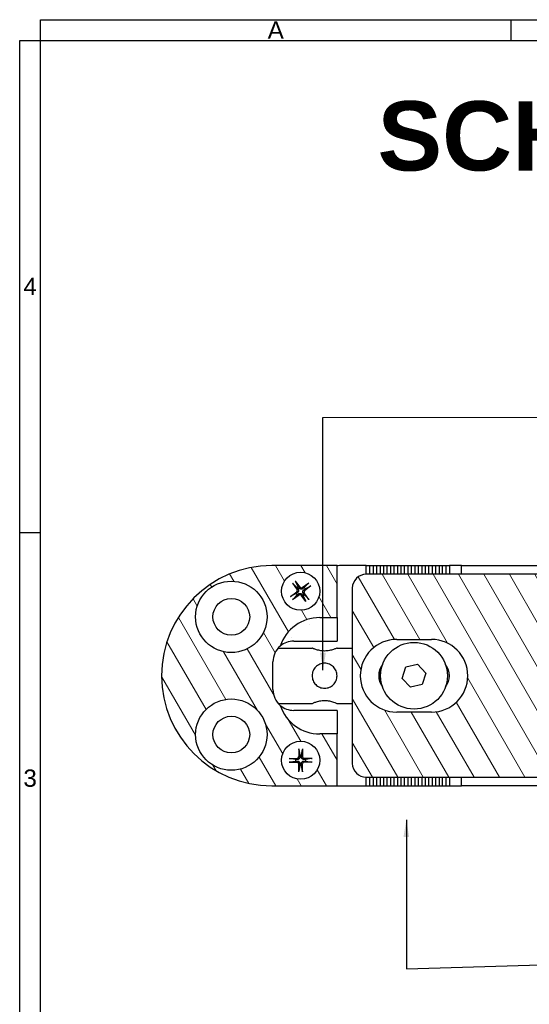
# Model space of a CAD drawing. Header units: millimetres. Extents: x 5 to 415, y 4 to 292.
# Tile 2 of 5: x 5 to 78, y 150 to 292. Entities that reach past the tile are written whole.
import ezdxf

# ---------------------------------------------------------------- set-up
doc = ezdxf.new("R2010")
doc.units = ezdxf.units.MM
for name, color, linetype, lineweight in [('Bordo (ISO)', 7, 'Continuous', 25), ('Simbolo (ISO)', 7, 'Continuous', 25), ('Tratteggio (ISO)', 7, 'Continuous', 15), ('Visibile (ISO)', 7, 'Continuous', 25)]:
    doc.layers.add(name, color=color, linetype=linetype, lineweight=lineweight)
doc.styles.add('Miglioranzo', font='ARIAL.TTF')
doc.dimstyles.new('Default - Metodo 1b (ISO)$7', dxfattribs={"dimtxt": 2.5, "dimasz": 2.5, "dimexe": 3.175, "dimexo": 0, "dimgap": 0.762, "dimtad": 1, "dimtoh": 1, "dimrnd": 1e-08, "dimtxsty": 'Miglioranzo', "dimcen": 0.09, "dimdle": 10, "dimclrd": 256, "dimclre": 256, "dimclrt": 256, "dimazin": 2, "dimtfac": 1.4, "dimtmove": 0, "dimatfit": 3, "dimfxl": 1, "dimtolj": 1, "dimlwd": -1, "dimlwe": -1, "dimarcsym": 0})

# ---------------------------------------------------------------- blocks, each defined once
blk = doc.blocks.new('Bordi Bordo A3')
at = {"layer": 'Bordo (ISO)'}
for p, q in [((8, 292), (415, 292)), ((8, 5), (8, 292)), ((75.83, 292), (75.83, 289)), ((5, 5), (5, 289)), ((5, 289), (415, 289)), ((5, 289), (8, 289)), ((5, 218), (8, 218))]:
    blk.add_line(p, q, dxfattribs=at)
at = {"layer": 'Bordo (ISO)', "insert": (41.92, 290.5), "char_height": 2.5, "width": 7.2816, "attachment_point": 5, "style": 'Miglioranzo'}
blk.add_mtext('\\fArial|b0|i0;A', dxfattribs=at)
at = {"layer": 'Bordo (ISO)', "char_height": 2.5, "attachment_point": 5, "style": 'Miglioranzo'}
for s, insert in [('4', (6.5, 253.5)), ('3', (6.5, 182.5))]:
    blk.add_mtext(s, dxfattribs=dict(at, insert=insert))

msp = doc.modelspace()

# ---------------------------------------------------------------- hatches: boundary and pattern name
at = {"layer": 'Tratteggio (ISO)'}
h = msp.add_hatch(dxfattribs=at)
h.set_pattern_fill('ANSI31', color=256, scale=25.4, angle=75.0002, style=0)
h.set_pattern_definition([(120.0002, (0, 0), (-2.749626, -1.58751), [])])
edge = h.paths.add_edge_path()
edge.add_line((48.26, 205.7), (50.76, 205.7))
edge.add_line((50.76, 205.7), (50.76, 213.2))
edge.add_line((50.76, 213.2), (41.36, 213.2))
edge.add_ellipse((41.36, 197.3), major_axis=(0, 15.9), ratio=1, start_angle=0, end_angle=180)
edge.add_line((41.36, 181.4), (50.76, 181.4))
edge.add_line((50.76, 181.4), (50.76, 188.9))
edge.add_line((50.76, 188.9), (48.26, 188.9))
edge.add_ellipse((48.26, 194.9), major_axis=(0, -6), ratio=1, start_angle=288.2831, end_angle=360, ccw=False)
edge.add_ellipse((44.51, 195.3), major_axis=(-1.95, -2.28), ratio=1, start_angle=310.469, end_angle=360, ccw=False)
edge.add_line((41.51, 195.3), (41.51, 199.3))
edge.add_ellipse((44.51, 199.3), major_axis=(-3, 0), ratio=1, start_angle=310.469, end_angle=360, ccw=False)
edge.add_ellipse((48.26, 199.7), major_axis=(-5.7, 1.88), ratio=1, start_angle=288.2831, end_angle=360, ccw=False)
edge = h.paths.add_edge_path(flags=0)
edge.add_ellipse((35.51, 188.8), major_axis=(5.15, 0), ratio=1, start_angle=0, end_angle=360)
edge = h.paths.add_edge_path(flags=0)
edge.add_ellipse((35.51, 205.8), major_axis=(5.15, 0), ratio=1, start_angle=0, end_angle=360)
edge = h.paths.add_edge_path(flags=0)
edge.add_ellipse((45.51, 209.5), major_axis=(1.63, -2.21), ratio=1, start_angle=0, end_angle=360)
edge = h.paths.add_edge_path(flags=0)
edge.add_ellipse((45.51, 185.1), major_axis=(0, -2.75), ratio=1, start_angle=0, end_angle=360)
edge = h.paths.add_edge_path()
edge.add_line((152.71, 188.9), (150.21, 188.9))
edge.add_line((150.21, 188.9), (150.21, 181.4))
edge.add_line((150.21, 181.4), (159.56, 181.4))
edge.add_ellipse((159.56, 197.3), major_axis=(0, -15.9), ratio=1, start_angle=0, end_angle=180)
edge.add_line((159.56, 213.2), (150.21, 213.2))
edge.add_line((150.21, 213.2), (150.21, 205.7))
edge.add_line((150.21, 205.7), (152.71, 205.7))
edge.add_ellipse((152.71, 199.7), major_axis=(0, 6), ratio=1, start_angle=288.2831, end_angle=360, ccw=False)
edge.add_ellipse((156.46, 199.3), major_axis=(1.95, 2.28), ratio=1, start_angle=310.469, end_angle=360, ccw=False)
edge.add_line((159.46, 199.3), (159.46, 195.3))
edge.add_ellipse((156.46, 195.3), major_axis=(3, 0), ratio=1, start_angle=310.469, end_angle=360, ccw=False)
edge.add_ellipse((152.71, 194.9), major_axis=(5.7, -1.88), ratio=1, start_angle=288.2831, end_angle=360, ccw=False)
edge = h.paths.add_edge_path(flags=0)
edge.add_ellipse((165.46, 205.8), major_axis=(5.15, 0), ratio=1, start_angle=0, end_angle=360)
edge = h.paths.add_edge_path(flags=0)
edge.add_ellipse((165.46, 188.8), major_axis=(5.15, 0), ratio=1, start_angle=0, end_angle=360)
edge = h.paths.add_edge_path(flags=0)
edge.add_ellipse((155.46, 185.1), major_axis=(1.49, -2.31), ratio=1, start_angle=0, end_angle=360)
edge = h.paths.add_edge_path(flags=0)
edge.add_ellipse((155.46, 209.5), major_axis=(1.32, -2.41), ratio=1, start_angle=0, end_angle=360)
edge = h.paths.add_edge_path()
edge.add_line((120.71, 211.95), (120.71, 182.65))
edge.add_line((120.71, 182.65), (145.96, 182.65))
edge.add_ellipse((145.96, 184.65), major_axis=(0, -2), ratio=1, start_angle=0, end_angle=90)
edge.add_line((147.96, 184.65), (147.96, 209.95))
edge.add_ellipse((145.96, 209.95), major_axis=(2, 0), ratio=1, start_angle=0, end_angle=90)
edge.add_line((145.96, 211.95), (120.71, 211.95))
edge = h.paths.add_edge_path(flags=0)
edge.add_ellipse((141.56, 197.3), major_axis=(0, 5.25), ratio=1, start_angle=180, end_angle=360)
edge.add_line((141.56, 202.55), (136.56, 202.55))
edge.add_ellipse((136.56, 197.3), major_axis=(0, -5.25), ratio=1, start_angle=180, end_angle=360)
edge.add_line((136.56, 192.05), (141.56, 192.05))
edge = h.paths.add_edge_path()
edge.add_line((54.96, 182.65), (80.21, 182.65))
edge.add_line((80.21, 182.65), (80.21, 211.95))
edge.add_line((80.21, 211.95), (54.96, 211.95))
edge.add_ellipse((54.96, 209.95), major_axis=(0, 2), ratio=1, start_angle=0, end_angle=90)
edge.add_line((52.96, 209.95), (52.96, 184.65))
edge.add_ellipse((54.96, 184.65), major_axis=(-2, 0), ratio=1, start_angle=0, end_angle=90)
edge = h.paths.add_edge_path(flags=0)
edge.add_ellipse((64.36, 197.3), major_axis=(0, 5.25), ratio=1, start_angle=180, end_angle=360)
edge.add_line((64.36, 202.55), (59.36, 202.55))
edge.add_ellipse((59.36, 197.3), major_axis=(0, -5.25), ratio=1, start_angle=180, end_angle=360)
edge.add_line((59.36, 192.05), (64.36, 192.05))

# ---------------------------------------------------------------- linework, layer by layer
at = {"layer": 'Visibile (ISO)'}
for p, q in [((50.76, 213.2), (41.36, 213.2)), ((50.76, 205.7), (50.76, 213.2)), ((54.96, 213.2), (51.46, 213.2)), ((54.96, 213.2), (55.46, 213.2)), ((54.96, 211.95), (54.96, 213.2)), ((55.46, 213.2), (55.46, 211.95)), ((55.46, 213.2), (55.96, 213.2)), ((55.96, 213.2), (55.96, 211.95)), ((55.96, 213.2), (56.46, 213.2)), ((56.46, 213.2), (56.46, 211.95)), ((56.46, 213.2), (56.96, 213.2)), ((56.96, 213.2), (56.96, 211.95)), ((56.96, 213.2), (57.46, 213.2)), ((57.46, 213.2), (57.46, 211.95)), ((57.46, 213.2), (57.96, 213.2)), ((57.96, 213.2), (57.96, 211.95)), ((57.96, 213.2), (58.46, 213.2)), ((58.46, 213.2), (58.46, 211.95)), ((58.46, 213.2), (58.96, 213.2)), ((58.96, 213.2), (58.96, 211.95)), ((58.96, 213.2), (59.46, 213.2)), ((59.46, 213.2), (59.46, 211.95)), ((59.46, 213.2), (59.96, 213.2)), ((59.96, 213.2), (59.96, 211.95)), ((59.96, 213.2), (60.46, 213.2)), ((60.46, 213.2), (60.46, 211.95)), ((60.46, 213.2), (60.96, 213.2)), ((60.96, 213.2), (60.96, 211.95)), ((60.96, 213.2), (61.46, 213.2)), ((61.46, 213.2), (61.46, 211.95)), ((61.46, 213.2), (61.96, 213.2)), ((61.96, 213.2), (61.96, 211.95)), ((61.96, 213.2), (62.46, 213.2)), ((62.46, 213.2), (62.46, 211.95)), ((62.46, 213.2), (62.96, 213.2)), ((62.96, 213.2), (62.96, 211.95)), ((62.96, 213.2), (63.46, 213.2)), ((63.46, 213.2), (63.46, 211.95)), ((63.46, 213.2), (63.96, 213.2)), ((63.96, 213.2), (63.96, 211.95)), ((63.96, 213.2), (64.46, 213.2)), ((64.46, 213.2), (64.46, 211.95)), ((64.46, 213.2), (64.96, 213.2)), ((64.96, 213.2), (64.96, 211.95)), ((64.96, 213.2), (65.46, 213.2)), ((65.46, 213.2), (65.46, 211.95)), ((65.46, 213.2), (65.96, 213.2)), ((65.96, 211.95), (65.96, 213.2)), ((65.96, 213.2), (66.46, 213.2)), ((66.46, 213.2), (66.46, 211.95)), ((66.46, 213.2), (66.96, 213.2)), ((68.71, 213.2), (66.96, 213.2)), ((66.96, 213.2), (66.96, 211.95)), ((68.71, 211.95), (68.71, 213.2)), ((68.71, 213.2), (132.21, 213.2)), ((80.21, 211.95), (54.96, 211.95)), ((44.33, 210.67), (45, 209.72)), ((44.39, 210.6), (44.97, 210.02)), ((44.74, 210.97), (45.44, 210.05)), ((45.17, 210.17), (44.79, 210.89)), ((46.68, 210.68), (45.74, 210.01)), ((46.61, 210.62), (46.04, 210.04)), ((44.04, 208.72), (44.96, 209.43)), ((44.84, 209.15), (44.11, 208.78)), ((44.34, 208.32), (45.28, 208.98)), ((44.41, 208.37), (44.99, 208.96)), ((46.28, 208.02), (45.58, 208.94)), ((46.69, 208.32), (46.02, 209.27)), ((46.63, 208.4), (46.05, 208.97)), ((46.98, 210.27), (46.07, 209.56)), ((46.18, 209.84), (46.91, 210.22)), ((52.96, 209.95), (52.96, 184.65)), ((45.85, 208.83), (46.23, 208.1)), ((48.26, 205.7), (50.76, 205.7)), ((50.76, 205.7), (50.76, 202.3)), ((44.51, 202.3), (50.76, 202.3)), ((59.36, 202.55), (64.36, 202.55)), ((42.28, 201.3), (47.16, 201.3)), ((50.76, 201.3), (52.96, 201.3)), ((41.51, 195.3), (41.51, 199.3)), ((56.96, 198.3), (56.96, 196.3)), ((60.17, 196.92), (60.69, 198.57)), ((60.69, 198.57), (62.38, 198.95)), ((62.38, 198.95), (63.55, 197.67)), ((63.55, 197.67), (63.03, 196.02)), ((66.46, 198.83), (66.46, 198.74)), ((61.34, 195.64), (60.17, 196.92)), ((63.03, 196.02), (61.34, 195.64)), ((66.46, 195.86), (66.46, 195.76)), ((42.28, 193.3), (47.16, 193.3)), ((50.76, 193.3), (52.96, 193.3)), ((50.76, 192.3), (44.51, 192.3)), ((50.76, 192.3), (50.76, 188.9)), ((64.36, 192.05), (59.36, 192.05)), ((50.76, 188.9), (48.26, 188.9)), ((50.76, 181.4), (50.76, 188.9)), ((45.26, 186.74), (45.24, 185.58)), ((45.26, 186.65), (45.39, 185.84)), ((45.64, 185.84), (45.76, 186.65)), ((45.77, 186.74), (45.79, 185.58)), ((43.87, 185.35), (45.02, 185.37)), ((43.87, 184.84), (45.02, 184.82)), ((44.77, 185.22), (43.96, 185.35)), ((43.96, 184.85), (44.77, 184.97)), ((47.16, 185.35), (46, 185.37)), ((47.15, 184.84), (46, 184.82)), ((47.06, 185.34), (46.25, 185.22)), ((46.25, 184.97), (47.06, 184.84)), ((45.25, 183.45), (45.23, 184.61)), ((45.39, 184.35), (45.26, 183.54)), ((45.76, 183.54), (45.63, 184.35)), ((45.76, 183.45), (45.79, 184.61)), ((54.96, 182.65), (80.21, 182.65)), ((54.96, 181.4), (54.96, 182.65)), ((55.46, 182.65), (55.46, 181.4)), ((55.96, 182.65), (55.96, 181.4)), ((56.46, 182.65), (56.46, 181.4)), ((56.96, 182.65), (56.96, 181.4)), ((57.46, 182.65), (57.46, 181.4)), ((57.96, 182.65), (57.96, 181.4)), ((58.46, 182.65), (58.46, 181.4)), ((58.96, 182.65), (58.96, 181.4)), ((59.46, 182.65), (59.46, 181.4)), ((59.96, 182.65), (59.96, 181.4)), ((60.46, 182.65), (60.46, 181.4)), ((60.96, 182.65), (60.96, 181.4)), ((61.46, 182.65), (61.46, 181.4)), ((61.96, 182.65), (61.96, 181.4)), ((62.46, 182.65), (62.46, 181.4)), ((62.96, 182.65), (62.96, 181.4)), ((63.46, 182.65), (63.46, 181.4)), ((63.96, 182.65), (63.96, 181.4)), ((64.46, 182.65), (64.46, 181.4)), ((64.96, 182.65), (64.96, 181.4)), ((65.46, 182.65), (65.46, 181.4)), ((65.96, 181.4), (65.96, 182.65)), ((66.46, 182.65), (66.46, 181.4)), ((66.96, 182.65), (66.96, 181.4)), ((68.71, 181.4), (68.71, 182.65)), ((41.36, 181.4), (50.76, 181.4)), ((51.46, 181.4), (54.96, 181.4)), ((54.96, 181.4), (55.46, 181.4)), ((55.46, 181.4), (55.96, 181.4)), ((55.96, 181.4), (56.46, 181.4)), ((56.46, 181.4), (56.96, 181.4)), ((56.96, 181.4), (57.46, 181.4)), ((57.46, 181.4), (57.96, 181.4)), ((57.96, 181.4), (58.46, 181.4)), ((58.46, 181.4), (58.96, 181.4)), ((58.96, 181.4), (59.46, 181.4)), ((59.46, 181.4), (59.96, 181.4)), ((59.96, 181.4), (60.46, 181.4)), ((60.46, 181.4), (60.96, 181.4)), ((60.96, 181.4), (61.46, 181.4)), ((61.46, 181.4), (61.96, 181.4)), ((61.96, 181.4), (62.46, 181.4)), ((62.46, 181.4), (62.96, 181.4)), ((62.96, 181.4), (63.46, 181.4)), ((63.46, 181.4), (63.96, 181.4)), ((63.96, 181.4), (64.46, 181.4)), ((64.46, 181.4), (64.96, 181.4)), ((64.96, 181.4), (65.46, 181.4)), ((65.46, 181.4), (65.96, 181.4)), ((65.96, 181.4), (66.46, 181.4)), ((66.46, 181.4), (66.96, 181.4)), ((66.96, 181.4), (68.71, 181.4)), ((132.21, 181.4), (68.71, 181.4))]:
    msp.add_line(p, q, dxfattribs=at)
for centre, radius in [((45.51, 209.5), 2.75), ((35.51, 205.8), 5.15), ((35.51, 205.8), 2.65), ((61.86, 197.3), 4.82), ((35.51, 188.8), 5.15), ((35.51, 188.8), 2.65), ((45.51, 185.1), 2.75)]:
    msp.add_circle(centre, radius, dxfattribs=at)
for centre, radius, start, end in [((41.36, 197.3), 15.9, 90, 270), ((51.46, 205.2), 8, 90, 95.0198), ((54.96, 209.95), 2, 90, 180), ((45.51, 209.5), 0.752, 207.0175, 225.8018), ((44.82, 209.6), 0.215, 307.5419, 35.2774), ((45.51, 209.5), 0.752, 117.0175, 135.8018), ((45.41, 208.81), 0.215, 37.5419, 125.2774), ((45.62, 210.18), 0.215, 217.5419, 305.2774), ((45.51, 209.5), 0.752, 297.0175, 315.8018), ((46.2, 209.39), 0.215, 127.5419, 215.2774), ((45.51, 209.5), 0.752, 27.0175, 45.8018), ((48.26, 199.7), 6, 90, 161.7169), ((44.51, 199.3), 3, 90, 130.469), ((59.36, 197.3), 5.25, 90, 270), ((64.36, 197.3), 5.25, 270, 90), ((44.51, 199.3), 3, 130.469, 180), ((59.36, 197.3), 2.6, 141.8446, 218.1554), ((64.36, 197.3), 2.6, 321.8446, 38.1554), ((44.51, 195.3), 3, 180, 229.531), ((48.26, 194.9), 6, 198.2831, 270), ((44.51, 195.3), 3, 229.531, 270), ((45.51, 185.1), 0.752, 170.5075, 189.2919), ((45.02, 185.59), 0.215, 271.032, 358.7675), ((45.02, 184.61), 0.215, 1.032, 88.7675), ((45.51, 185.1), 0.752, 80.5075, 99.2919), ((46, 185.59), 0.215, 181.032, 268.7675), ((46, 184.6), 0.215, 91.032, 178.7675), ((45.51, 185.1), 0.752, 350.5075, 9.2919), ((45.51, 185.1), 0.752, 260.5075, 279.2919), ((54.96, 184.65), 2, 180, 270), ((51.46, 189.4), 8, 264.9802, 270)]:
    msp.add_arc(centre, radius, start, end, dxfattribs=at)
for points, knots in [([(44.39, 210.6), (44.39, 210.6), (44.38, 210.6), (44.37, 210.62), (44.36, 210.63), (44.35, 210.65), (44.34, 210.66), (44.33, 210.67)], [0.03495487, 0.03495487, 0.03495487, 0.03495487, 0.03801973, 0.03801973, 0.04181436, 0.04181436, 0.04566018, 0.04566018, 0.04566018, 0.04566018]), ([(44.74, 210.97), (44.75, 210.96), (44.76, 210.95), (44.77, 210.93), (44.78, 210.92), (44.79, 210.9), (44.79, 210.9), (44.79, 210.89)], [0.0153115, 0.0153115, 0.0153115, 0.0153115, 0.01915732, 0.01915732, 0.02295195, 0.02295195, 0.02601681, 0.02601681, 0.02601681, 0.02601681]), ([(46.61, 210.62), (46.61, 210.62), (46.62, 210.63), (46.63, 210.64), (46.64, 210.64), (46.66, 210.66), (46.67, 210.67), (46.68, 210.68)], [0.03495487, 0.03495487, 0.03495487, 0.03495487, 0.03801973, 0.03801973, 0.04181436, 0.04181436, 0.04566018, 0.04566018, 0.04566018, 0.04566018]), ([(45.13, 209.82), (45.16, 209.78), (45.18, 209.75), (45.2, 209.69), (45.2, 209.66), (45.21, 209.6), (45.21, 209.57), (45.2, 209.51), (45.19, 209.49), (45.17, 209.43), (45.15, 209.41), (45.12, 209.35), (45.09, 209.33), (45.05, 209.3)], [0.16722794, 0.16722794, 0.16722794, 0.16722794, 0.17980141, 0.17980141, 0.1882428, 0.1882428, 0.19668418, 0.19668418, 0.20512557, 0.20512557, 0.21356695, 0.21356695, 0.22614043, 0.22614043, 0.22614043, 0.22614043]), ([(45.19, 209.12), (45.22, 209.14), (45.26, 209.16), (45.32, 209.18), (45.35, 209.19), (45.41, 209.19), (45.44, 209.19), (45.49, 209.18), (45.52, 209.18), (45.58, 209.15), (45.6, 209.14), (45.65, 209.1), (45.68, 209.07), (45.71, 209.04)], [0.16722794, 0.16722794, 0.16722794, 0.16722794, 0.17980141, 0.17980141, 0.1882428, 0.1882428, 0.19668418, 0.19668418, 0.20512557, 0.20512557, 0.21356695, 0.21356695, 0.22614043, 0.22614043, 0.22614043, 0.22614043]), ([(45.83, 209.88), (45.8, 209.85), (45.76, 209.83), (45.7, 209.81), (45.67, 209.8), (45.62, 209.8), (45.59, 209.8), (45.53, 209.81), (45.5, 209.82), (45.45, 209.84), (45.42, 209.85), (45.37, 209.89), (45.34, 209.92), (45.32, 209.95)], [0.16722794, 0.16722794, 0.16722794, 0.16722794, 0.17980141, 0.17980141, 0.1882428, 0.1882428, 0.19668418, 0.19668418, 0.20512557, 0.20512557, 0.21356695, 0.21356695, 0.22614043, 0.22614043, 0.22614043, 0.22614043]), ([(45.89, 209.18), (45.87, 209.21), (45.85, 209.24), (45.83, 209.3), (45.82, 209.33), (45.81, 209.39), (45.81, 209.42), (45.82, 209.48), (45.83, 209.51), (45.85, 209.56), (45.87, 209.59), (45.91, 209.64), (45.94, 209.67), (45.97, 209.69)], [0.16722794, 0.16722794, 0.16722794, 0.16722794, 0.17980141, 0.17980141, 0.1882428, 0.1882428, 0.19668418, 0.19668418, 0.20512557, 0.20512557, 0.21356695, 0.21356695, 0.22614043, 0.22614043, 0.22614043, 0.22614043]), ([(46.98, 210.27), (46.97, 210.26), (46.96, 210.25), (46.94, 210.24), (46.93, 210.23), (46.92, 210.22), (46.91, 210.22), (46.91, 210.22)], [0.0153115, 0.0153115, 0.0153115, 0.0153115, 0.01915732, 0.01915732, 0.02295195, 0.02295195, 0.02601681, 0.02601681, 0.02601681, 0.02601681]), ([(44.04, 208.72), (44.05, 208.73), (44.06, 208.74), (44.08, 208.75), (44.09, 208.76), (44.1, 208.77), (44.11, 208.77), (44.11, 208.78)], [0.0153115, 0.0153115, 0.0153115, 0.0153115, 0.01915732, 0.01915732, 0.02295195, 0.02295195, 0.02601681, 0.02601681, 0.02601681, 0.02601681]), ([(44.41, 208.37), (44.41, 208.37), (44.4, 208.36), (44.39, 208.35), (44.38, 208.35), (44.36, 208.33), (44.35, 208.32), (44.34, 208.32)], [0.03495487, 0.03495487, 0.03495487, 0.03495487, 0.03801973, 0.03801973, 0.04181436, 0.04181436, 0.04566018, 0.04566018, 0.04566018, 0.04566018]), ([(46.28, 208.02), (46.27, 208.03), (46.27, 208.04), (46.25, 208.06), (46.25, 208.07), (46.24, 208.09), (46.23, 208.09), (46.23, 208.1)], [0.0153115, 0.0153115, 0.0153115, 0.0153115, 0.01915732, 0.01915732, 0.02295195, 0.02295195, 0.02601681, 0.02601681, 0.02601681, 0.02601681]), ([(46.63, 208.4), (46.64, 208.39), (46.64, 208.39), (46.65, 208.37), (46.66, 208.36), (46.67, 208.35), (46.68, 208.33), (46.69, 208.32)], [0.03495487, 0.03495487, 0.03495487, 0.03495487, 0.03801973, 0.03801973, 0.04181436, 0.04181436, 0.04566018, 0.04566018, 0.04566018, 0.04566018]), ([(48.96, 200.87), (48.73, 200.87), (48.49, 200.89), (48.05, 200.98), (47.85, 201.03), (47.53, 201.14), (47.39, 201.2), (47.21, 201.27), (47.16, 201.3), (47.16, 201.3)], [0, 0, 0, 0, 0.0689539, 0.0689539, 0.1379078, 0.1379078, 0.2067447, 0.2067447, 0.2755816, 0.2755816, 0.2755816, 0.2755816]), ([(50.76, 201.3), (50.76, 201.3), (50.71, 201.27), (50.53, 201.2), (50.39, 201.14), (50.08, 201.03), (49.88, 200.98), (49.43, 200.89), (49.19, 200.87), (48.96, 200.87)], [0.8267449, 0.8267449, 0.8267449, 0.8267449, 0.8955818, 0.8955818, 0.9644187, 0.9644187, 1.0333726, 1.0333726, 1.1023265, 1.1023265, 1.1023265, 1.1023265]), ([(48.96, 195.5), (48.73, 195.5), (48.49, 195.54), (48.05, 195.73), (47.85, 195.86), (47.53, 196.18), (47.39, 196.38), (47.21, 196.82), (47.16, 197.07), (47.16, 197.53), (47.21, 197.77), (47.39, 198.21), (47.53, 198.41), (47.85, 198.73), (48.05, 198.86), (48.49, 199.05), (48.73, 199.1), (49.19, 199.1), (49.43, 199.05), (49.88, 198.86), (50.08, 198.73), (50.39, 198.41), (50.53, 198.21), (50.71, 197.77), (50.76, 197.53), (50.76, 197.07), (50.71, 196.82), (50.53, 196.38), (50.39, 196.18), (50.08, 195.86), (49.88, 195.73), (49.43, 195.54), (49.19, 195.5), (48.96, 195.5)], [0, 0, 0, 0, 0.068954, 0.068954, 0.137908, 0.137908, 0.206745, 0.206745, 0.275582, 0.275582, 0.344419, 0.344419, 0.413255, 0.413255, 0.482209, 0.482209, 0.551163, 0.551163, 0.620117, 0.620117, 0.689071, 0.689071, 0.757908, 0.757908, 0.826745, 0.826745, 0.895582, 0.895582, 0.964419, 0.964419, 1.033373, 1.033373, 1.102327, 1.102327, 1.102327, 1.102327]), ([(47.16, 193.3), (47.16, 193.3), (47.21, 193.32), (47.39, 193.4), (47.53, 193.45), (47.85, 193.56), (48.05, 193.61), (48.49, 193.7), (48.73, 193.72), (48.96, 193.72)], [0.8267449, 0.8267449, 0.8267449, 0.8267449, 0.8955818, 0.8955818, 0.9644187, 0.9644187, 1.0333726, 1.0333726, 1.1023265, 1.1023265, 1.1023265, 1.1023265]), ([(48.96, 193.72), (49.19, 193.72), (49.43, 193.7), (49.88, 193.61), (50.08, 193.56), (50.39, 193.45), (50.53, 193.4), (50.71, 193.32), (50.76, 193.3), (50.76, 193.3)], [0, 0, 0, 0, 0.0689539, 0.0689539, 0.1379078, 0.1379078, 0.2067447, 0.2067447, 0.2755816, 0.2755816, 0.2755816, 0.2755816]), ([(45.26, 186.65), (45.26, 186.65), (45.26, 186.66), (45.26, 186.68), (45.26, 186.69), (45.26, 186.71), (45.26, 186.73), (45.26, 186.74)], [0.03495487, 0.03495487, 0.03495487, 0.03495487, 0.03801973, 0.03801973, 0.04181436, 0.04181436, 0.04566018, 0.04566018, 0.04566018, 0.04566018]), ([(45.77, 186.74), (45.77, 186.73), (45.77, 186.71), (45.77, 186.69), (45.77, 186.67), (45.77, 186.66), (45.77, 186.65), (45.76, 186.65)], [0.0153115, 0.0153115, 0.0153115, 0.0153115, 0.01915732, 0.01915732, 0.02295195, 0.02295195, 0.02601681, 0.02601681, 0.02601681, 0.02601681]), ([(43.87, 185.35), (43.88, 185.35), (43.9, 185.35), (43.92, 185.35), (43.93, 185.35), (43.95, 185.35), (43.96, 185.35), (43.96, 185.35)], [0.0153115, 0.0153115, 0.0153115, 0.0153115, 0.01915732, 0.01915732, 0.02295195, 0.02295195, 0.02601681, 0.02601681, 0.02601681, 0.02601681]), ([(43.96, 184.85), (43.95, 184.85), (43.95, 184.85), (43.93, 184.85), (43.92, 184.84), (43.9, 184.84), (43.88, 184.84), (43.87, 184.84)], [0.03495487, 0.03495487, 0.03495487, 0.03495487, 0.03801973, 0.03801973, 0.04181436, 0.04181436, 0.04566018, 0.04566018, 0.04566018, 0.04566018]), ([(45.4, 185.58), (45.4, 185.54), (45.39, 185.5), (45.37, 185.44), (45.36, 185.41), (45.33, 185.36), (45.31, 185.34), (45.27, 185.3), (45.25, 185.28), (45.2, 185.25), (45.17, 185.24), (45.11, 185.22), (45.07, 185.21), (45.03, 185.21)], [0.16722794, 0.16722794, 0.16722794, 0.16722794, 0.17980141, 0.17980141, 0.1882428, 0.1882428, 0.19668418, 0.19668418, 0.20512557, 0.20512557, 0.21356695, 0.21356695, 0.22614043, 0.22614043, 0.22614043, 0.22614043]), ([(45.03, 184.98), (45.07, 184.98), (45.11, 184.98), (45.17, 184.96), (45.2, 184.94), (45.25, 184.92), (45.27, 184.9), (45.31, 184.86), (45.33, 184.83), (45.36, 184.78), (45.37, 184.76), (45.39, 184.69), (45.4, 184.65), (45.39, 184.61)], [0.16722794, 0.16722794, 0.16722794, 0.16722794, 0.17980141, 0.17980141, 0.1882428, 0.1882428, 0.19668418, 0.19668418, 0.20512557, 0.20512557, 0.21356695, 0.21356695, 0.22614043, 0.22614043, 0.22614043, 0.22614043]), ([(46, 185.21), (45.96, 185.21), (45.91, 185.22), (45.85, 185.24), (45.83, 185.25), (45.78, 185.28), (45.75, 185.3), (45.71, 185.34), (45.69, 185.36), (45.66, 185.41), (45.65, 185.44), (45.63, 185.5), (45.63, 185.54), (45.63, 185.58)], [0.16722794, 0.16722794, 0.16722794, 0.16722794, 0.17980141, 0.17980141, 0.1882428, 0.1882428, 0.19668418, 0.19668418, 0.20512557, 0.20512557, 0.21356695, 0.21356695, 0.22614043, 0.22614043, 0.22614043, 0.22614043]), ([(45.63, 184.61), (45.63, 184.65), (45.63, 184.69), (45.65, 184.76), (45.66, 184.78), (45.69, 184.83), (45.71, 184.86), (45.75, 184.9), (45.77, 184.91), (45.82, 184.94), (45.85, 184.96), (45.91, 184.97), (45.95, 184.98), (45.99, 184.98)], [0.16722794, 0.16722794, 0.16722794, 0.16722794, 0.17980141, 0.17980141, 0.1882428, 0.1882428, 0.19668418, 0.19668418, 0.20512557, 0.20512557, 0.21356695, 0.21356695, 0.22614043, 0.22614043, 0.22614043, 0.22614043]), ([(47.06, 185.34), (47.07, 185.34), (47.08, 185.35), (47.09, 185.35), (47.1, 185.35), (47.13, 185.35), (47.14, 185.35), (47.16, 185.35)], [0.03495487, 0.03495487, 0.03495487, 0.03495487, 0.03801973, 0.03801973, 0.04181436, 0.04181436, 0.04566018, 0.04566018, 0.04566018, 0.04566018]), ([(47.15, 184.84), (47.14, 184.84), (47.13, 184.84), (47.1, 184.84), (47.09, 184.84), (47.07, 184.84), (47.07, 184.84), (47.06, 184.84)], [0.0153115, 0.0153115, 0.0153115, 0.0153115, 0.01915732, 0.01915732, 0.02295195, 0.02295195, 0.02601681, 0.02601681, 0.02601681, 0.02601681]), ([(45.25, 183.45), (45.25, 183.47), (45.25, 183.48), (45.25, 183.5), (45.26, 183.52), (45.26, 183.53), (45.26, 183.54), (45.26, 183.54)], [0.0153115, 0.0153115, 0.0153115, 0.0153115, 0.01915732, 0.01915732, 0.02295195, 0.02295195, 0.02601681, 0.02601681, 0.02601681, 0.02601681]), ([(45.76, 183.54), (45.76, 183.54), (45.76, 183.53), (45.76, 183.52), (45.76, 183.5), (45.76, 183.48), (45.76, 183.46), (45.76, 183.45)], [0.03495487, 0.03495487, 0.03495487, 0.03495487, 0.03801973, 0.03801973, 0.04181436, 0.04181436, 0.04566018, 0.04566018, 0.04566018, 0.04566018])]:
    msp.add_open_spline(points, degree=3, knots=knots, dxfattribs=at)
for points, weights in [([(45.05, 209.3), (44.97, 209.24), (44.84, 209.15)], [1.42828100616, 1.22198309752, 1]), ([(44.97, 210.02), (45.07, 209.9), (45.13, 209.82)], [1, 1.22198309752, 1.42828100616]), ([(44.99, 208.96), (45.11, 209.05), (45.19, 209.12)], [1, 1.22198309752, 1.42828100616]), ([(45.32, 209.95), (45.26, 210.04), (45.17, 210.17)], [1.42828100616, 1.22198309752, 1]), ([(45.71, 209.04), (45.76, 208.95), (45.85, 208.83)], [1.42828100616, 1.22198309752, 1]), ([(46.04, 210.04), (45.91, 209.94), (45.83, 209.88)], [1, 1.22198309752, 1.42828100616]), ([(46.05, 208.97), (45.95, 209.09), (45.89, 209.18)], [1, 1.22198309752, 1.42828100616]), ([(45.97, 209.69), (46.05, 209.75), (46.18, 209.84)], [1.42828100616, 1.22198309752, 1]), ([(45.03, 185.21), (44.93, 185.22), (44.77, 185.22)], [1.42828100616, 1.22198309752, 1]), ([(44.77, 184.97), (44.92, 184.98), (45.03, 184.98)], [1, 1.22198309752, 1.42828100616]), ([(45.39, 185.84), (45.39, 185.68), (45.4, 185.58)], [1, 1.22198309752, 1.42828100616]), ([(45.63, 185.58), (45.63, 185.68), (45.64, 185.84)], [1.42828100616, 1.22198309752, 1]), ([(45.99, 184.98), (46.1, 184.98), (46.25, 184.97)], [1.42828100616, 1.22198309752, 1]), ([(46.25, 185.22), (46.1, 185.21), (46, 185.21)], [1, 1.22198309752, 1.42828100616]), ([(45.39, 184.61), (45.39, 184.51), (45.39, 184.35)], [1.42828100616, 1.22198309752, 1]), ([(45.63, 184.35), (45.63, 184.51), (45.63, 184.61)], [1, 1.22198309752, 1.42828100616])]:
    msp.add_rational_spline(points, weights, degree=2, dxfattribs=at)

# ---------------------------------------------------------------- block references
msp.add_blockref('Bordi Bordo A3', (0, 0))

# ---------------------------------------------------------------- texts
at = {"layer": 'Simbolo (ISO)', "insert": (56.59, 280.23), "char_height": 10, "width": 319.8399, "attachment_point": 1, "style": 'Miglioranzo'}
msp.add_mtext('{\\fArial|b1|i0;\\H10.0000;SCHEME OF  ADJUSTMENT FOR REI SM HINGE}', dxfattribs=at)

# ---------------------------------------------------------------- leaders
at = {"layer": 'Simbolo (ISO)', "annotation_type": 0, "has_hookline": 1, "hookline_direction": 0}
for points, text_width in [([(48.73, 198.11), (48.73, 234.6), (85.97, 234.64)], 24.38), ([(60.75, 176.51), (60.75, 154.97), (83.71, 155.7)], 33.34)]:
    msp.add_leader(points, dimstyle='Default - Metodo 1b (ISO)$7', override={"dimgap": 0, "dimtad": 1}, dxfattribs=dict(at, text_width=text_width))

doc.saveas('drawing.dxf')
